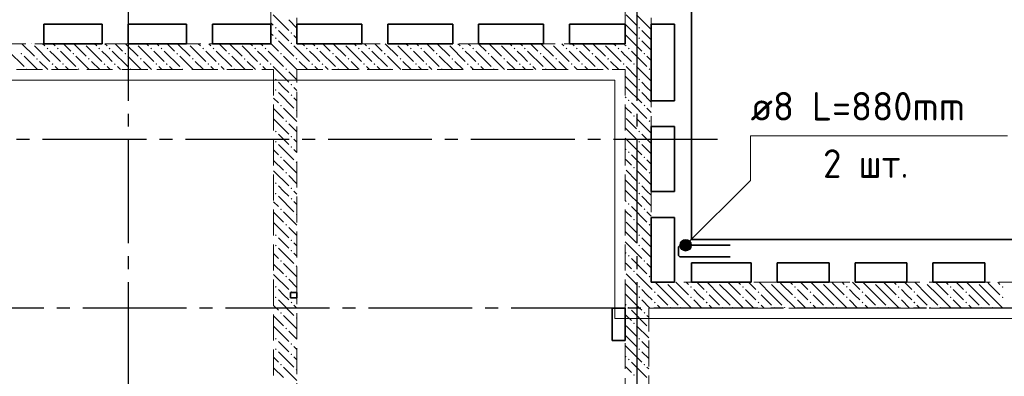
# Model space of a CAD drawing. Header units: millimetres. Extents: x 0 to 61017, y 0 to 42000.
# Tile 26 of 29: x 37924 to 45510, y 33773 to 36526. Entities that reach past the tile are written whole.
import ezdxf

# ---------------------------------------------------------------- set-up
doc = ezdxf.new("R2010")
doc.units = ezdxf.units.MM
doc.linetypes.add('______2', pattern=[270, 200, -70])
doc.linetypes.add('______5', pattern=[1100, 800, -100, 100, -100])
doc.layers.add('ЖБ Перекрытие верхний уровень', color=7, linetype='Continuous', lineweight=25, true_color=0xe0e0ff)
doc.layers.add('ЖБ Стена верхний уровень', color=7, linetype='Continuous', lineweight=25, true_color=0x006e00)
for name, color, linetype, lineweight in [('Обрамление П-обр. равн.', 7, 'Continuous', 25), ('Оси', 40, '______5', 18), ('Позиционная метка линия выноска', 7, 'Continuous', 13), ('Позиционная метка номер позиции', 7, 'Continuous', 13), ('Фиксатор', 7, 'Continuous', 25)]:
    doc.layers.add(name, color=color, linetype=linetype, lineweight=lineweight)
doc.styles.add('ISOCPEUR', font='txt')

msp = doc.modelspace()

# ---------------------------------------------------------------- hatches: boundary and pattern name
at = {"layer": 'ЖБ Стена верхний уровень', "linetype": 'Continuous', "lineweight": 18, "transparency": 33554687}
for points in [[(39890.5, 36463.1), (39896.9, 36469.6), (39903.4, 36463.1), (39896.9, 36456.6)], [(40010.4, 36423.1), (40016.9, 36429.6), (40023.4, 36423.1), (40016.9, 36416.6)], [(42690.5, 36463.1), (42696.9, 36469.6), (42703.4, 36463.1), (42696.9, 36456.6)], [(38020.3, 36340), (38016.9, 36336.6), (38013.6, 36340)], [(38420.3, 36340), (38416.9, 36336.6), (38413.6, 36340)], [(38820.3, 36340), (38816.9, 36336.6), (38813.6, 36340)], [(39220.3, 36340), (39216.9, 36336.6), (39213.6, 36340)], [(39620.3, 36340), (39616.9, 36336.6), (39613.6, 36340)], [(39890.5, 36383.1), (39896.9, 36389.6), (39903.4, 36383.1), (39896.9, 36376.6)], [(40010.4, 36343.1), (40016.9, 36349.6), (40023.4, 36343.1), (40020.3, 36340), (40013.6, 36340)], [(40020.3, 36340), (40016.9, 36336.6), (40013.6, 36340)], [(40420.3, 36340), (40416.9, 36336.6), (40413.6, 36340)], [(40820.3, 36340), (40816.9, 36336.6), (40813.6, 36340)], [(41220.3, 36340), (41216.9, 36336.6), (41213.6, 36340)], [(41620.3, 36340), (41616.9, 36336.6), (41613.6, 36340)], [(42020.3, 36340), (42016.9, 36336.6), (42013.6, 36340)], [(42420.3, 36340), (42416.9, 36336.6), (42413.6, 36340)], [(42690.5, 36383.1), (42696.9, 36389.6), (42703.4, 36383.1), (42696.9, 36376.6)], [(37930.5, 36263.1), (37937, 36269.6), (37943.5, 36263.1), (37937, 36256.6)], [(38130.5, 36303.1), (38137, 36309.6), (38143.5, 36303.1), (38137, 36296.6)], [(38210.4, 36303.1), (38216.9, 36309.6), (38223.4, 36303.1), (38216.9, 36296.6)], [(38330.5, 36263.1), (38337, 36269.6), (38343.5, 36263.1), (38337, 36256.6)], [(38530.5, 36303.1), (38537, 36309.6), (38543.5, 36303.1), (38537, 36296.6)], [(38610.4, 36303.1), (38616.9, 36309.6), (38623.4, 36303.1), (38616.9, 36296.6)], [(38730.5, 36263.1), (38737, 36269.6), (38743.5, 36263.1), (38737, 36256.6)], [(38930.5, 36303.1), (38937, 36309.6), (38943.5, 36303.1), (38937, 36296.6)], [(39010.4, 36303.1), (39016.9, 36309.6), (39023.4, 36303.1), (39016.9, 36296.6)], [(39130.5, 36263.1), (39137, 36269.6), (39143.5, 36263.1), (39137, 36256.6)], [(39330.5, 36303.1), (39337, 36309.6), (39343.5, 36303.1), (39337, 36296.6)], [(39410.4, 36303.1), (39416.9, 36309.6), (39423.4, 36303.1), (39416.9, 36296.6)], [(39530.5, 36263.1), (39537, 36269.6), (39543.5, 36263.1), (39537, 36256.6)], [(39730.5, 36303.1), (39737, 36309.6), (39743.5, 36303.1), (39737, 36296.6)], [(39810.4, 36303.1), (39816.9, 36309.6), (39823.4, 36303.1), (39816.9, 36296.6)], [(39930.5, 36263.1), (39937, 36269.6), (39943.5, 36263.1), (39937, 36256.6)], [(40130.5, 36303.1), (40137, 36309.6), (40143.5, 36303.1), (40137, 36296.6)], [(40210.4, 36303.1), (40216.9, 36309.6), (40223.4, 36303.1), (40216.9, 36296.6)], [(40330.5, 36263.1), (40337, 36269.6), (40343.5, 36263.1), (40337, 36256.6)], [(40530.5, 36303.1), (40537, 36309.6), (40543.5, 36303.1), (40537, 36296.6)], [(40610.4, 36303.1), (40616.9, 36309.6), (40623.4, 36303.1), (40616.9, 36296.6)], [(40730.5, 36263.1), (40737, 36269.6), (40743.5, 36263.1), (40737, 36256.6)], [(40930.5, 36303.1), (40937, 36309.6), (40943.5, 36303.1), (40937, 36296.6)], [(41010.4, 36303.1), (41016.9, 36309.6), (41023.4, 36303.1), (41016.9, 36296.6)], [(41130.5, 36263.1), (41137, 36269.6), (41143.5, 36263.1), (41137, 36256.6)], [(41330.5, 36303.1), (41337, 36309.6), (41343.5, 36303.1), (41337, 36296.6)], [(41410.4, 36303.1), (41416.9, 36309.6), (41423.4, 36303.1), (41416.9, 36296.6)], [(41530.5, 36263.1), (41537, 36269.6), (41543.5, 36263.1), (41537, 36256.6)], [(41730.5, 36303.1), (41737, 36309.6), (41743.5, 36303.1), (41737, 36296.6)], [(41810.4, 36303.1), (41816.9, 36309.6), (41823.4, 36303.1), (41816.9, 36296.6)], [(41930.5, 36263.1), (41937, 36269.6), (41943.5, 36263.1), (41937, 36256.6)], [(42130.5, 36303.1), (42137, 36309.6), (42143.5, 36303.1), (42137, 36296.6)], [(42210.4, 36303.1), (42216.9, 36309.6), (42223.4, 36303.1), (42216.9, 36296.6)], [(42330.5, 36263.1), (42337, 36269.6), (42343.5, 36263.1), (42337, 36256.6)], [(42530.5, 36303.1), (42537, 36309.6), (42543.5, 36303.1), (42537, 36296.6)], [(42610.4, 36303.1), (42616.9, 36309.6), (42623.4, 36303.1), (42616.9, 36296.6)], [(42730.5, 36263.1), (42737, 36269.6), (42743.5, 36263.1), (42737, 36256.6)], [(38050.5, 36223.1), (38057, 36229.6), (38063.5, 36223.1), (38057, 36216.6)], [(38170.5, 36183.1), (38177, 36189.6), (38183.4, 36183.1), (38177, 36176.6)], [(38250.5, 36183.1), (38257, 36189.6), (38263.5, 36183.1), (38257, 36176.6)], [(38450.5, 36223.1), (38457, 36229.6), (38463.5, 36223.1), (38457, 36216.6)], [(38570.5, 36183.1), (38577, 36189.6), (38583.4, 36183.1), (38577, 36176.6)], [(38650.5, 36183.1), (38657, 36189.6), (38663.5, 36183.1), (38657, 36176.6)], [(38850.5, 36223.1), (38857, 36229.6), (38863.5, 36223.1), (38857, 36216.6)], [(38970.5, 36183.1), (38977, 36189.6), (38983.4, 36183.1), (38977, 36176.6)], [(39050.5, 36183.1), (39057, 36189.6), (39063.5, 36183.1), (39057, 36176.6)], [(39250.5, 36223.1), (39257, 36229.6), (39263.5, 36223.1), (39257, 36216.6)], [(39370.5, 36183.1), (39377, 36189.6), (39383.4, 36183.1), (39377, 36176.6)], [(39450.5, 36183.1), (39457, 36189.6), (39463.5, 36183.1), (39457, 36176.6)], [(39650.5, 36223.1), (39657, 36229.6), (39663.5, 36223.1), (39657, 36216.6)], [(39770.5, 36183.1), (39777, 36189.6), (39783.4, 36183.1), (39777, 36176.6)], [(39850.5, 36183.1), (39857, 36189.6), (39863.5, 36183.1), (39857, 36176.6)], [(40050.5, 36223.1), (40057, 36229.6), (40063.5, 36223.1), (40057, 36216.6)], [(40170.5, 36183.1), (40177, 36189.6), (40183.4, 36183.1), (40177, 36176.6)], [(40250.5, 36183.1), (40257, 36189.6), (40263.5, 36183.1), (40257, 36176.6)], [(40450.5, 36223.1), (40457, 36229.6), (40463.5, 36223.1), (40457, 36216.6)], [(40570.5, 36183.1), (40577, 36189.6), (40583.4, 36183.1), (40577, 36176.6)], [(40650.5, 36183.1), (40657, 36189.6), (40663.5, 36183.1), (40657, 36176.6)], [(40850.5, 36223.1), (40857, 36229.6), (40863.5, 36223.1), (40857, 36216.6)], [(40970.5, 36183.1), (40977, 36189.6), (40983.4, 36183.1), (40977, 36176.6)], [(41050.5, 36183.1), (41057, 36189.6), (41063.5, 36183.1), (41057, 36176.6)], [(41250.5, 36223.1), (41257, 36229.6), (41263.5, 36223.1), (41257, 36216.6)], [(41370.5, 36183.1), (41377, 36189.6), (41383.4, 36183.1), (41377, 36176.6)], [(41450.5, 36183.1), (41457, 36189.6), (41463.5, 36183.1), (41457, 36176.6)], [(41650.5, 36223.1), (41657, 36229.6), (41663.5, 36223.1), (41657, 36216.6)], [(41770.5, 36183.1), (41777, 36189.6), (41783.4, 36183.1), (41777, 36176.6)], [(41850.5, 36183.1), (41857, 36189.6), (41863.5, 36183.1), (41857, 36176.6)], [(42050.5, 36223.1), (42057, 36229.6), (42063.5, 36223.1), (42057, 36216.6)], [(42170.5, 36183.1), (42177, 36189.6), (42183.4, 36183.1), (42177, 36176.6)], [(42250.5, 36183.1), (42257, 36189.6), (42263.5, 36183.1), (42257, 36176.6)], [(42450.5, 36223.1), (42457, 36229.6), (42463.5, 36223.1), (42457, 36216.6)], [(42570.5, 36183.1), (42577, 36189.6), (42583.4, 36183.1), (42577, 36176.6)], [(42650.5, 36183.1), (42657, 36189.6), (42663.5, 36183.1), (42657, 36176.6)], [(37970.5, 36143.1), (37977, 36149.6), (37983.4, 36143.1), (37980.3, 36140), (37973.6, 36140)], [(38370.5, 36143.1), (38377, 36149.6), (38383.4, 36143.1), (38380.3, 36140), (38373.6, 36140)], [(38770.5, 36143.1), (38777, 36149.6), (38783.4, 36143.1), (38780.3, 36140), (38773.6, 36140)], [(39170.5, 36143.1), (39177, 36149.6), (39183.4, 36143.1), (39180.3, 36140), (39173.6, 36140)], [(39570.5, 36143.1), (39577, 36149.6), (39583.4, 36143.1), (39580.3, 36140), (39573.6, 36140)], [(39970.5, 36143.1), (39977, 36149.6), (39983.4, 36143.1), (39980.3, 36140), (39973.6, 36140)], [(39980.3, 36140), (39977, 36136.6), (39973.6, 36140)], [(40370.5, 36143.1), (40377, 36149.6), (40383.4, 36143.1), (40380.3, 36140), (40373.6, 36140)], [(40770.5, 36143.1), (40777, 36149.6), (40783.4, 36143.1), (40780.3, 36140), (40773.6, 36140)], [(41170.5, 36143.1), (41177, 36149.6), (41183.4, 36143.1), (41180.3, 36140), (41173.6, 36140)], [(41570.5, 36143.1), (41577, 36149.6), (41583.4, 36143.1), (41580.3, 36140), (41573.6, 36140)], [(41970.5, 36143.1), (41977, 36149.6), (41983.4, 36143.1), (41980.3, 36140), (41973.6, 36140)], [(42370.5, 36143.1), (42377, 36149.6), (42383.4, 36143.1), (42380.3, 36140), (42373.6, 36140)], [(42770.5, 36143.1), (42777, 36149.6), (42783.4, 36143.1), (42777, 36136.6)], [(39890.5, 36063.1), (39896.9, 36069.6), (39903.4, 36063.1), (39896.9, 36056.6)], [(42690.5, 36063.1), (42696.9, 36069.6), (42703.4, 36063.1), (42696.9, 36056.6)], [(39890.5, 35983.1), (39896.9, 35989.6), (39903.4, 35983.1), (39896.9, 35976.6)], [(40010.4, 36023.1), (40016.9, 36029.6), (40023.4, 36023.1), (40016.9, 36016.6)], [(42690.5, 35983.1), (42696.9, 35989.6), (42703.4, 35983.1), (42696.9, 35976.6)], [(40010.4, 35943.1), (40016.9, 35949.6), (40023.4, 35943.1), (40016.9, 35936.6)], [(42610.4, 35903.1), (42616.9, 35909.6), (42623.4, 35903.1), (42616.9, 35896.6)], [(39930.5, 35863.1), (39937, 35869.6), (39943.5, 35863.1), (39937, 35856.6)], [(40050.5, 35823.1), (40057, 35829.6), (40060, 35826.6), (40060, 35819.7), (40057, 35816.6)], [(42730.5, 35863.1), (42737, 35869.6), (42743.5, 35863.1), (42737, 35856.6)], [(39970.5, 35743.1), (39977, 35749.6), (39983.4, 35743.1), (39977, 35736.6)], [(42650.5, 35783.1), (42657, 35789.6), (42663.5, 35783.1), (42657, 35776.6)], [(42770.5, 35743.1), (42777, 35749.6), (42783.4, 35743.1), (42777, 35736.6)], [(39890.5, 35663.1), (39896.9, 35669.6), (39903.4, 35663.1), (39896.9, 35656.6)], [(42690.5, 35663.1), (42696.9, 35669.6), (42703.4, 35663.1), (42696.9, 35656.6)], [(39890.5, 35583.1), (39896.9, 35589.6), (39903.4, 35583.1), (39896.9, 35576.6)], [(40010.4, 35623.1), (40016.9, 35629.6), (40023.4, 35623.1), (40016.9, 35616.6)], [(42690.5, 35583.1), (42696.9, 35589.6), (42703.4, 35583.1), (42696.9, 35576.6)], [(40010.4, 35543.1), (40016.9, 35549.6), (40023.4, 35543.1), (40016.9, 35536.6)], [(42610.4, 35503.1), (42616.9, 35509.6), (42623.4, 35503.1), (42616.9, 35496.6)], [(39930.5, 35463.1), (39937, 35469.6), (39943.5, 35463.1), (39937, 35456.6)], [(40050.5, 35423.1), (40057, 35429.6), (40060, 35426.6), (40060, 35419.7), (40057, 35416.6)], [(42730.5, 35463.1), (42737, 35469.6), (42743.5, 35463.1), (42737, 35456.6)], [(42650.5, 35383.1), (42657, 35389.6), (42663.5, 35383.1), (42657, 35376.6)], [(39970.5, 35343.1), (39977, 35349.6), (39983.4, 35343.1), (39977, 35336.6)], [(42770.5, 35343.1), (42777, 35349.6), (42783.4, 35343.1), (42777, 35336.6)], [(39890.5, 35263.1), (39896.9, 35269.6), (39903.4, 35263.1), (39896.9, 35256.6)], [(40010.4, 35223.1), (40016.9, 35229.6), (40023.4, 35223.1), (40016.9, 35216.6)], [(42690.5, 35263.1), (42696.9, 35269.6), (42703.4, 35263.1), (42696.9, 35256.6)], [(39890.5, 35183.1), (39896.9, 35189.6), (39903.4, 35183.1), (39896.9, 35176.6)], [(40010.4, 35143.1), (40016.9, 35149.6), (40023.4, 35143.1), (40016.9, 35136.6)], [(42690.5, 35183.1), (42696.9, 35189.6), (42703.4, 35183.1), (42696.9, 35176.6)], [(39930.5, 35063.1), (39937, 35069.6), (39943.5, 35063.1), (39937, 35056.6)], [(42610.4, 35103.1), (42616.9, 35109.6), (42623.4, 35103.1), (42616.9, 35096.6)], [(42730.5, 35063.1), (42737, 35069.6), (42743.5, 35063.1), (42737, 35056.6)], [(40050.5, 35023.1), (40057, 35029.6), (40060, 35026.6), (40060, 35019.7), (40057, 35016.6)], [(42650.5, 34983.1), (42657, 34989.6), (42663.5, 34983.1), (42657, 34976.6)], [(39970.5, 34943.1), (39977, 34949.6), (39983.4, 34943.1), (39977, 34936.6)], [(42770.5, 34943.1), (42777, 34949.6), (42783.4, 34943.1), (42777, 34936.6)], [(39890.5, 34863.1), (39896.9, 34869.6), (39903.4, 34863.1), (39896.9, 34856.6)], [(40010.4, 34823.1), (40016.9, 34829.6), (40023.4, 34823.1), (40016.9, 34816.6)], [(42690.5, 34863.1), (42696.9, 34869.6), (42703.4, 34863.1), (42696.9, 34856.6)], [(39890.5, 34783.1), (39896.9, 34789.6), (39903.4, 34783.1), (39896.9, 34776.6)], [(40010.4, 34743.1), (40016.9, 34749.6), (40023.4, 34743.1), (40016.9, 34736.6)], [(42690.5, 34783.1), (42696.9, 34789.6), (42703.4, 34783.1), (42696.9, 34776.6)], [(42610.4, 34703.1), (42616.9, 34709.6), (42623.4, 34703.1), (42616.9, 34696.6)], [(39930.5, 34663.1), (39937, 34669.6), (39943.5, 34663.1), (39937, 34656.6)], [(40050.5, 34623.1), (40057, 34629.6), (40060, 34626.6), (40060, 34619.7), (40057, 34616.6)], [(42730.5, 34663.1), (42737, 34669.6), (42743.5, 34663.1), (42737, 34656.6)], [(39970.5, 34543.1), (39977, 34549.6), (39983.4, 34543.1), (39977, 34536.6)], [(42650.5, 34583.1), (42657, 34589.6), (42663.5, 34583.1), (42657, 34576.6)], [(42770.5, 34543.1), (42777, 34549.6), (42783.4, 34543.1), (42777, 34536.6)], [(39890.5, 34463.1), (39896.9, 34469.6), (39903.4, 34463.1), (39896.9, 34456.6)], [(42690.5, 34463.1), (42696.9, 34469.6), (42703.4, 34463.1), (42696.9, 34456.6)], [(42900.3, 34500), (42896.9, 34496.6), (42893.6, 34500)], [(43090.5, 34463.1), (43096.9, 34469.6), (43103.4, 34463.1), (43096.9, 34456.6)], [(43300.3, 34500), (43296.9, 34496.6), (43293.6, 34500)], [(43490.5, 34463.1), (43496.9, 34469.6), (43503.4, 34463.1), (43496.9, 34456.6)], [(43700.3, 34500), (43696.9, 34496.6), (43693.6, 34500)], [(43890.4, 34463.1), (43896.9, 34469.6), (43903.4, 34463.1), (43896.9, 34456.6)], [(44100.3, 34500), (44096.9, 34496.6), (44093.6, 34500)], [(44290.4, 34463.1), (44296.9, 34469.6), (44303.4, 34463.1), (44296.9, 34456.6)], [(44500.3, 34500), (44496.9, 34496.6), (44493.6, 34500)], [(44690.4, 34463.1), (44696.9, 34469.6), (44703.4, 34463.1), (44696.9, 34456.6)], [(44900.3, 34500), (44896.9, 34496.6), (44893.6, 34500)], [(45090.4, 34463.1), (45096.9, 34469.6), (45103.4, 34463.1), (45096.9, 34456.6)], [(45300.3, 34500), (45296.9, 34496.6), (45293.6, 34500)], [(45490.4, 34463.1), (45496.9, 34469.6), (45503.4, 34463.1), (45496.9, 34456.6)], [(39890.5, 34383.1), (39896.9, 34389.6), (39903.4, 34383.1), (39896.9, 34376.6)], [(40010.4, 34423.1), (40016.9, 34429.6), (40023.4, 34423.1), (40020.3, 34420), (40013.6, 34420)], [(42690.5, 34383.1), (42696.9, 34389.6), (42703.4, 34383.1), (42696.9, 34376.6)], [(42810.4, 34423.1), (42816.9, 34429.6), (42823.4, 34423.1), (42816.9, 34416.6)], [(43090.5, 34383.1), (43096.9, 34389.6), (43103.4, 34383.1), (43096.9, 34376.6)], [(43210.4, 34423.1), (43216.9, 34429.6), (43223.4, 34423.1), (43216.9, 34416.6)], [(43490.5, 34383.1), (43496.9, 34389.6), (43503.4, 34383.1), (43496.9, 34376.6)], [(43610.4, 34423.1), (43616.9, 34429.6), (43623.4, 34423.1), (43616.9, 34416.6)], [(43890.4, 34383.1), (43896.9, 34389.6), (43903.4, 34383.1), (43896.9, 34376.6)], [(44010.4, 34423.1), (44016.9, 34429.6), (44023.4, 34423.1), (44016.9, 34416.6)], [(44290.4, 34383.1), (44296.9, 34389.6), (44303.4, 34383.1), (44296.9, 34376.6)], [(44410.4, 34423.1), (44416.9, 34429.6), (44423.4, 34423.1), (44416.9, 34416.6)], [(44690.4, 34383.1), (44696.9, 34389.6), (44703.4, 34383.1), (44696.9, 34376.6)], [(44810.4, 34423.1), (44816.9, 34429.6), (44823.4, 34423.1), (44816.9, 34416.6)], [(45090.4, 34383.1), (45096.9, 34389.6), (45103.4, 34383.1), (45096.9, 34376.6)], [(45210.4, 34423.1), (45216.9, 34429.6), (45223.4, 34423.1), (45216.9, 34416.6)], [(45490.4, 34383.1), (45496.9, 34389.6), (45503.4, 34383.1), (45496.9, 34376.6)], [(40010.4, 34343.1), (40016.9, 34349.6), (40023.4, 34343.1), (40016.9, 34336.6)], [(42610.4, 34303.1), (42616.9, 34309.6), (42623.4, 34303.1), (42620.3, 34300), (42613.6, 34300)], [(42620.3, 34300), (42616.9, 34296.6), (42613.6, 34300)], [(42810.4, 34343.1), (42816.9, 34349.6), (42823.4, 34343.1), (42816.9, 34336.6)], [(42930.5, 34303.1), (42937, 34309.6), (42943.5, 34303.1), (42940.3, 34300), (42933.6, 34300)], [(43010.4, 34303.1), (43016.9, 34309.6), (43023.4, 34303.1), (43020.3, 34300), (43013.6, 34300)], [(43210.4, 34343.1), (43216.9, 34349.6), (43223.4, 34343.1), (43216.9, 34336.6)], [(43330.5, 34303.1), (43337, 34309.6), (43343.5, 34303.1), (43340.3, 34300), (43333.6, 34300)], [(43410.4, 34303.1), (43416.9, 34309.6), (43423.4, 34303.1), (43420.3, 34300), (43413.6, 34300)], [(43610.4, 34343.1), (43616.9, 34349.6), (43623.4, 34343.1), (43616.9, 34336.6)], [(43730.5, 34303.1), (43737, 34309.6), (43743.5, 34303.1), (43740.3, 34300), (43733.6, 34300)], [(43810.4, 34303.1), (43816.9, 34309.6), (43823.4, 34303.1), (43820.3, 34300), (43813.6, 34300)], [(44010.4, 34343.1), (44016.9, 34349.6), (44023.4, 34343.1), (44016.9, 34336.6)], [(44130.5, 34303.1), (44137, 34309.6), (44143.5, 34303.1), (44140.3, 34300), (44133.6, 34300)], [(44210.4, 34303.1), (44216.9, 34309.6), (44223.4, 34303.1), (44220.3, 34300), (44213.6, 34300)], [(44410.4, 34343.1), (44416.9, 34349.6), (44423.4, 34343.1), (44416.9, 34336.6)], [(44530.5, 34303.1), (44537, 34309.6), (44543.5, 34303.1), (44540.3, 34300), (44533.6, 34300)], [(44610.4, 34303.1), (44616.9, 34309.6), (44623.4, 34303.1), (44620.3, 34300), (44613.6, 34300)], [(44810.4, 34343.1), (44816.9, 34349.6), (44823.4, 34343.1), (44816.9, 34336.6)], [(44930.5, 34303.1), (44937, 34309.6), (44943.5, 34303.1), (44940.3, 34300), (44933.6, 34300)], [(45010.4, 34303.1), (45016.9, 34309.6), (45023.4, 34303.1), (45020.3, 34300), (45013.6, 34300)], [(45210.4, 34343.1), (45216.9, 34349.6), (45223.4, 34343.1), (45216.9, 34336.6)], [(45330.5, 34303.1), (45337, 34309.6), (45343.5, 34303.1), (45340.3, 34300), (45333.6, 34300)], [(45410.4, 34303.1), (45416.9, 34309.6), (45423.4, 34303.1), (45420.3, 34300), (45413.6, 34300)], [(39930.5, 34263.1), (39937, 34269.6), (39943.5, 34263.1), (39937, 34256.6)], [(40050.5, 34223.1), (40057, 34229.6), (40060, 34226.6), (40060, 34219.7), (40057, 34216.6)], [(42730.5, 34263.1), (42737, 34269.6), (42743.5, 34263.1), (42737, 34256.6)], [(39970.5, 34143.1), (39977, 34149.6), (39983.4, 34143.1), (39977, 34136.6)], [(42650.5, 34183.1), (42657, 34189.6), (42663.5, 34183.1), (42657, 34176.6)], [(39890.5, 34063.1), (39896.9, 34069.6), (39903.4, 34063.1), (39896.9, 34056.6)], [(42690.5, 34063.1), (42696.9, 34069.6), (42703.4, 34063.1), (42696.9, 34056.6)], [(39890.5, 33983.1), (39896.9, 33989.6), (39903.4, 33983.1), (39896.9, 33976.6)], [(40010.4, 34023.1), (40016.9, 34029.6), (40023.4, 34023.1), (40016.9, 34016.6)], [(42690.5, 33983.1), (42696.9, 33989.6), (42703.4, 33983.1), (42696.9, 33976.6)], [(40010.4, 33943.1), (40016.9, 33949.6), (40023.4, 33943.1), (40016.9, 33936.6)], [(39930.5, 33863.1), (39937, 33869.6), (39943.5, 33863.1), (39937, 33856.6)], [(42610.4, 33903.1), (42616.9, 33909.6), (42623.4, 33903.1), (42616.9, 33896.6)], [(42730.5, 33863.1), (42737, 33869.6), (42743.5, 33863.1), (42737, 33856.6)], [(40050.5, 33823.1), (40057, 33829.6), (40060, 33826.6), (40060, 33819.7), (40057, 33816.6)], [(42650.5, 33783.1), (42657, 33789.6), (42663.5, 33783.1), (42657, 33776.6)]]:
    msp.add_hatch(color=7, dxfattribs=at).paths.add_polyline_path(points, flags=16)
at = {"layer": 'Позиционная метка номер позиции', "linetype": 'Continuous', "lineweight": 13, "transparency": 33554687}
for points in [[(43023.2, 34816.8), (43098.3, 34773.5), (43043.5, 34828.3)], [(43043.5, 34828.3), (43098.3, 34773.5), (43098.3, 34796.4)], [(43043.5, 34828.3), (43098.3, 34796.4), (43066.4, 34828.3)], [(43066.4, 34828.3), (43098.3, 34796.4), (43086.8, 34816.8)], [(43011.7, 34796.4), (43086.8, 34753.2), (43023.2, 34816.8)], [(43011.7, 34773.5), (43066.4, 34741.7), (43011.7, 34796.4)], [(43011.7, 34796.4), (43066.4, 34741.7), (43086.8, 34753.2)], [(43043.5, 34741.7), (43011.7, 34773.5), (43023.2, 34753.2)], [(43011.7, 34773.5), (43043.5, 34741.7), (43066.4, 34741.7)], [(43023.2, 34816.8), (43086.8, 34753.2), (43098.3, 34773.5)]]:
    msp.add_hatch(color=7, dxfattribs=at).paths.add_polyline_path(points)

# ---------------------------------------------------------------- linework, layer by layer
at = {"layer": 'ЖБ Перекрытие верхний уровень', "color": 7, "linetype": 'Continuous', "lineweight": 35, "transparency": 33554687}
for p, q in [((43100, 34830), (43100, 38800)), ((38110, 36340), (38110, 36490)), ((38110, 36490), (38560, 36490)), ((38560, 36490), (38560, 36340)), ((38760, 36340), (38760, 36490)), ((38760, 36490), (39210, 36490)), ((39210, 36490), (39210, 36340)), ((39410, 36340), (39410, 36490)), ((39410, 36490), (39860, 36490)), ((39860, 36490), (39860, 36340)), ((40060, 36340), (40060, 36490)), ((40060, 36490), (40560, 36490)), ((40560, 36490), (40560, 36340)), ((40760, 36340), (40760, 36490)), ((40760, 36490), (41260, 36490)), ((41260, 36490), (41260, 36340)), ((41460, 36340), (41460, 36490)), ((41460, 36490), (41960, 36490)), ((41960, 36490), (41960, 36340)), ((42160, 36340), (42160, 36490)), ((42160, 36490), (42590, 36490)), ((42590, 36490), (42590, 36340)), ((42790, 35900), (42790, 36490)), ((42790, 36490), (42970, 36490)), ((42970, 36490), (42970, 35900)), ((38560, 36340), (38110, 36340)), ((39210, 36340), (38760, 36340)), ((39860, 36340), (39410, 36340)), ((40560, 36340), (40060, 36340)), ((41260, 36340), (40760, 36340)), ((41960, 36340), (41460, 36340)), ((42590, 36340), (42160, 36340)), ((42970, 35900), (42790, 35900)), ((42790, 35700), (42970, 35700)), ((42790, 35200), (42790, 35700)), ((42970, 35700), (42970, 35200)), ((42970, 35200), (42790, 35200)), ((42790, 34500), (42790, 35000)), ((42790, 35000), (42970, 35000)), ((42970, 35000), (42970, 34500)), ((49710, 34830), (43100, 34830)), ((43100, 34500), (43100, 34650)), ((43100, 34650), (43560, 34650)), ((43560, 34650), (43560, 34500)), ((43760, 34500), (43760, 34650)), ((43760, 34650), (44160, 34650)), ((44160, 34650), (44160, 34500)), ((44360, 34500), (44360, 34650)), ((44360, 34650), (44760, 34650)), ((44760, 34650), (44760, 34500)), ((44960, 34500), (44960, 34650)), ((44960, 34650), (45360, 34650)), ((45360, 34650), (45360, 34500)), ((42970, 34500), (42790, 34500)), ((43560, 34500), (43100, 34500)), ((44160, 34500), (43760, 34500)), ((44760, 34500), (44360, 34500)), ((45360, 34500), (44960, 34500)), ((40060, 34420), (40010, 34420)), ((40010, 34420), (40010, 34380)), ((40010, 34380), (40060, 34380)), ((40060, 34380), (40060, 34420)), ((42590, 34300), (42490, 34300)), ((42490, 34300), (42490, 34050)), ((42590, 34050), (42590, 34300)), ((42490, 34050), (42590, 34050))]:
    msp.add_line(p, q, dxfattribs=at)
at = {"layer": 'ЖБ Стена верхний уровень', "color": 251, "linetype": '______2', "lineweight": 13, "true_color": 0x656565, "transparency": 33554687}
for p, q in [((39860, 38800), (39860, 36340)), ((40060, 36340), (40060, 38800)), ((42590, 38800), (42590, 36340)), ((42790, 36340), (42790, 38800)), ((39860, 36340), (34930, 36340)), ((42590, 36340), (40060, 36340)), ((42790, 34500), (42790, 36340)), ((34930, 36140), (39880, 36140)), ((39880, 36140), (39880, 33520)), ((40060, 36140), (42590, 36140)), ((40060, 34420), (40060, 36140)), ((42590, 36140), (42590, 34500)), ((42590, 34500), (42590, 34300)), ((49180, 34500), (42790, 34500)), ((40060, 34420), (40010, 34420)), ((40010, 34420), (40010, 34380)), ((40010, 34380), (40060, 34380)), ((40060, 33520), (40060, 34380)), ((42590, 34300), (42590, 29400)), ((42770, 34300), (49180, 34300)), ((42770, 28720), (42770, 34300))]:
    msp.add_line(p, q, dxfattribs=at)
at = {"layer": 'ЖБ Стена верхний уровень', "color": 9, "linetype": 'Continuous', "lineweight": 18, "true_color": 0xc7c7c7, "transparency": 33554687}
for p, q in [((39860, 36500.1), (39877, 36483.1)), ((39877, 36563.1), (39996.9, 36443.1)), ((40060, 36460.1), (39996.9, 36523.1)), ((42596.9, 36563.1), (42677, 36483.1)), ((42677, 36563.1), (42790, 36450.1)), ((39860, 36420.1), (39877, 36403.1)), ((39957, 36403.1), (39916.9, 36443.1)), ((42596.9, 36483.1), (42590, 36490.1)), ((42596.9, 36483.1), (42677, 36403.1)), ((42757, 36403.1), (42716.9, 36443.1)), ((37940.1, 36340), (38037, 36243.1)), ((38100.1, 36340), (38116.9, 36323.1)), ((38180.1, 36340), (38196.9, 36323.1)), ((38260.1, 36340), (38316.9, 36283.1)), ((38340.1, 36340), (38437, 36243.1)), ((38500.1, 36340), (38516.9, 36323.1)), ((38580.1, 36340), (38596.9, 36323.1)), ((38660.1, 36340), (38716.9, 36283.1)), ((38740.1, 36340), (38837, 36243.1)), ((38900.1, 36340), (38916.9, 36323.1)), ((38980.1, 36340), (38996.9, 36323.1)), ((39060.1, 36340), (39116.9, 36283.1)), ((39140.1, 36340), (39237, 36243.1)), ((39300.1, 36340), (39316.9, 36323.1)), ((39380.1, 36340), (39396.9, 36323.1)), ((39460.1, 36340), (39516.9, 36283.1)), ((39540.1, 36340), (39637, 36243.1)), ((39700.1, 36340), (39716.9, 36323.1)), ((39780.1, 36340), (39796.9, 36323.1)), ((39860, 36340.1), (39860.1, 36340)), ((39860.1, 36340), (39916.9, 36283.1)), ((39916.9, 36363.1), (39940.1, 36340)), ((39940.1, 36340), (40037, 36243.1)), ((39996.9, 36363.1), (39957, 36403.1)), ((40037, 36403.1), (40060, 36380.1)), ((40100.1, 36340), (40116.9, 36323.1)), ((40180.1, 36340), (40196.9, 36323.1)), ((40260.1, 36340), (40316.9, 36283.1)), ((40340.1, 36340), (40437, 36243.1)), ((40500.1, 36340), (40516.9, 36323.1)), ((40580.1, 36340), (40596.9, 36323.1)), ((40660.1, 36340), (40716.9, 36283.1)), ((40740.1, 36340), (40837, 36243.1)), ((40900.1, 36340), (40916.9, 36323.1)), ((40980.1, 36340), (40996.9, 36323.1)), ((41060.1, 36340), (41116.9, 36283.1)), ((41140.1, 36340), (41237, 36243.1)), ((41300.1, 36340), (41316.9, 36323.1)), ((41380.1, 36340), (41396.9, 36323.1)), ((41460.1, 36340), (41516.9, 36283.1)), ((41540.1, 36340), (41637, 36243.1)), ((41700.1, 36340), (41716.9, 36323.1)), ((41780.1, 36340), (41796.9, 36323.1)), ((41860.1, 36340), (41916.9, 36283.1)), ((41940.1, 36340), (42037, 36243.1)), ((42100.1, 36340), (42116.9, 36323.1)), ((42180.1, 36340), (42196.9, 36323.1)), ((42260.1, 36340), (42316.9, 36283.1)), ((42340.1, 36340), (42437, 36243.1)), ((42500.1, 36340), (42516.9, 36323.1)), ((42580.1, 36340), (42590, 36330.1)), ((42590, 36410.1), (42596.9, 36403.1)), ((42596.9, 36403.1), (42660.1, 36340)), ((42660.1, 36340), (42716.9, 36283.1)), ((42716.9, 36363.1), (42740.1, 36340)), ((42740.1, 36340), (42790, 36290.1)), ((42790, 36370.1), (42757, 36403.1)), ((37837, 36283.1), (37957, 36163.1)), ((38037, 36323.1), (38157, 36203.1)), ((38196.9, 36243.1), (38157, 36283.1)), ((38237, 36283.1), (38357, 36163.1)), ((38437, 36323.1), (38557, 36203.1)), ((38596.9, 36243.1), (38557, 36283.1)), ((38637, 36283.1), (38757, 36163.1)), ((38837, 36323.1), (38957, 36203.1)), ((38996.9, 36243.1), (38957, 36283.1)), ((39037, 36283.1), (39157, 36163.1)), ((39237, 36323.1), (39357, 36203.1)), ((39396.9, 36243.1), (39357, 36283.1)), ((39437, 36283.1), (39557, 36163.1)), ((39637, 36323.1), (39757, 36203.1)), ((39796.9, 36243.1), (39757, 36283.1)), ((39837, 36283.1), (39957, 36163.1)), ((40037, 36323.1), (40157, 36203.1)), ((40196.9, 36243.1), (40157, 36283.1)), ((40237, 36283.1), (40357, 36163.1)), ((40437, 36323.1), (40557, 36203.1)), ((40596.9, 36243.1), (40557, 36283.1)), ((40637, 36283.1), (40757, 36163.1)), ((40837, 36323.1), (40957, 36203.1)), ((40996.9, 36243.1), (40957, 36283.1)), ((41037, 36283.1), (41157, 36163.1)), ((41237, 36323.1), (41357, 36203.1)), ((41396.9, 36243.1), (41357, 36283.1)), ((41437, 36283.1), (41557, 36163.1)), ((41637, 36323.1), (41757, 36203.1)), ((41796.9, 36243.1), (41757, 36283.1)), ((41837, 36283.1), (41957, 36163.1)), ((42037, 36323.1), (42157, 36203.1)), ((42196.9, 36243.1), (42157, 36283.1)), ((42237, 36283.1), (42357, 36163.1)), ((42437, 36323.1), (42557, 36203.1)), ((42590, 36250.1), (42557, 36283.1)), ((42590, 36330.1), (42596.9, 36323.1)), ((42637, 36283.1), (42757, 36163.1)), ((37957, 36243.1), (38060.1, 36140)), ((38140.1, 36140), (38077, 36203.1)), ((38237, 36203.1), (38196.9, 36243.1)), ((38357, 36243.1), (38460.1, 36140)), ((38540.1, 36140), (38477, 36203.1)), ((38637, 36203.1), (38596.9, 36243.1)), ((38757, 36243.1), (38860.1, 36140)), ((38940.1, 36140), (38877, 36203.1)), ((39037, 36203.1), (38996.9, 36243.1)), ((39157, 36243.1), (39260.1, 36140)), ((39340.1, 36140), (39277, 36203.1)), ((39437, 36203.1), (39396.9, 36243.1)), ((39557, 36243.1), (39660.1, 36140)), ((39740.1, 36140), (39677, 36203.1)), ((39837, 36203.1), (39796.9, 36243.1)), ((39957, 36243.1), (40060.1, 36140)), ((40140.1, 36140), (40077, 36203.1)), ((40237, 36203.1), (40196.9, 36243.1)), ((40357, 36243.1), (40460.1, 36140)), ((40540.1, 36140), (40477, 36203.1)), ((40637, 36203.1), (40596.9, 36243.1)), ((40757, 36243.1), (40860.1, 36140)), ((40940.1, 36140), (40877, 36203.1)), ((41037, 36203.1), (40996.9, 36243.1)), ((41157, 36243.1), (41260.1, 36140)), ((41340.1, 36140), (41277, 36203.1)), ((41437, 36203.1), (41396.9, 36243.1)), ((41557, 36243.1), (41660.1, 36140)), ((41740.1, 36140), (41677, 36203.1)), ((41837, 36203.1), (41796.9, 36243.1)), ((41957, 36243.1), (42060.1, 36140)), ((42140.1, 36140), (42077, 36203.1)), ((42237, 36203.1), (42196.9, 36243.1)), ((42357, 36243.1), (42460.1, 36140)), ((42540.1, 36140), (42477, 36203.1)), ((42596.9, 36243.1), (42590, 36250.1)), ((42637, 36203.1), (42596.9, 36243.1)), ((42757, 36243.1), (42790, 36210.1)), ((38196.9, 36163.1), (38220.1, 36140)), ((38277, 36163.1), (38300.1, 36140)), ((38596.9, 36163.1), (38620.1, 36140)), ((38677, 36163.1), (38700.1, 36140)), ((38996.9, 36163.1), (39020.1, 36140)), ((39077, 36163.1), (39100.1, 36140)), ((39396.9, 36163.1), (39420.1, 36140)), ((39477, 36163.1), (39500.1, 36140)), ((39796.9, 36163.1), (39820.1, 36140)), ((39877, 36163.1), (39900.1, 36140)), ((39900.1, 36140), (39996.9, 36043.1)), ((40060, 36060.1), (39996.9, 36123.1)), ((40196.9, 36163.1), (40220.1, 36140)), ((40277, 36163.1), (40300.1, 36140)), ((40596.9, 36163.1), (40620.1, 36140)), ((40677, 36163.1), (40700.1, 36140)), ((40996.9, 36163.1), (41020.1, 36140)), ((41077, 36163.1), (41100.1, 36140)), ((41396.9, 36163.1), (41420.1, 36140)), ((41477, 36163.1), (41500.1, 36140)), ((41796.9, 36163.1), (41820.1, 36140)), ((41877, 36163.1), (41900.1, 36140)), ((42196.9, 36163.1), (42220.1, 36140)), ((42277, 36163.1), (42300.1, 36140)), ((42596.9, 36163.1), (42677, 36083.1)), ((42677, 36163.1), (42790, 36050.1)), ((39957, 36003.1), (39916.9, 36043.1)), ((42596.9, 36083.1), (42590, 36090.1)), ((42596.9, 36083.1), (42677, 36003.1)), ((42757, 36003.1), (42716.9, 36043.1)), ((39916.9, 35963.1), (40037, 35843.1)), ((39996.9, 35963.1), (39957, 36003.1)), ((40037, 36003.1), (40060, 35980.1)), ((42590, 36010.1), (42596.9, 36003.1)), ((42596.9, 36003.1), (42716.9, 35883.1)), ((42716.9, 35963.1), (42790, 35890.1)), ((42790, 35970.1), (42757, 36003.1)), ((39880, 35920.1), (39916.9, 35883.1)), ((40037, 35923.1), (40060, 35900.1)), ((42590, 35930.1), (42596.9, 35923.1)), ((39880, 35840.1), (39957, 35763.1)), ((39957, 35843.1), (40060, 35740.1)), ((42596.9, 35843.1), (42590, 35850.1)), ((42637, 35803.1), (42596.9, 35843.1)), ((42637, 35883.1), (42757, 35763.1)), ((42757, 35843.1), (42790, 35810.1)), ((39880, 35760.1), (39996.9, 35643.1)), ((42596.9, 35763.1), (42677, 35683.1)), ((42677, 35763.1), (42790, 35650.1)), ((40060, 35660.1), (39996.9, 35723.1)), ((42596.9, 35683.1), (42590, 35690.1)), ((42596.9, 35683.1), (42677, 35603.1)), ((39957, 35603.1), (39916.9, 35643.1)), ((39996.9, 35563.1), (39957, 35603.1)), ((40037, 35603.1), (40060, 35580.1)), ((42590, 35610.1), (42596.9, 35603.1)), ((42596.9, 35603.1), (42716.9, 35483.1)), ((42757, 35603.1), (42716.9, 35643.1)), ((42790, 35570.1), (42757, 35603.1)), ((39880, 35520.1), (39916.9, 35483.1)), ((39916.9, 35563.1), (40037, 35443.1)), ((40037, 35523.1), (40060, 35500.1)), ((42590, 35530.1), (42596.9, 35523.1)), ((42716.9, 35563.1), (42790, 35490.1)), ((39880, 35440.1), (39957, 35363.1)), ((39957, 35443.1), (40060, 35340.1)), ((42596.9, 35443.1), (42590, 35450.1)), ((42637, 35403.1), (42596.9, 35443.1)), ((42637, 35483.1), (42757, 35363.1)), ((42757, 35443.1), (42790, 35410.1)), ((39880, 35360.1), (39996.9, 35243.1)), ((42596.9, 35363.1), (42677, 35283.1)), ((42677, 35363.1), (42790, 35250.1)), ((40060, 35260.1), (39996.9, 35323.1)), ((42596.9, 35283.1), (42590, 35290.1)), ((42596.9, 35283.1), (42677, 35203.1)), ((39957, 35203.1), (39916.9, 35243.1)), ((39996.9, 35163.1), (39957, 35203.1)), ((40037, 35203.1), (40060, 35180.1)), ((42590, 35210.1), (42596.9, 35203.1)), ((42596.9, 35203.1), (42716.9, 35083.1)), ((42757, 35203.1), (42716.9, 35243.1)), ((42790, 35170.1), (42757, 35203.1)), ((39916.9, 35163.1), (40037, 35043.1)), ((42590, 35130.1), (42596.9, 35123.1)), ((42716.9, 35163.1), (42790, 35090.1)), ((39880, 35120.1), (39916.9, 35083.1)), ((40037, 35123.1), (40060, 35100.1)), ((42596.9, 35043.1), (42590, 35050.1)), ((42637, 35083.1), (42757, 34963.1)), ((39880, 35040.1), (39957, 34963.1)), ((39957, 35043.1), (40060, 34940.1)), ((42637, 35003.1), (42596.9, 35043.1)), ((42757, 35043.1), (42790, 35010.1)), ((39880, 34960.1), (39996.9, 34843.1)), ((40060, 34860.1), (39996.9, 34923.1)), ((42596.9, 34963.1), (42677, 34883.1)), ((42677, 34963.1), (42790, 34850.1)), ((39957, 34803.1), (39916.9, 34843.1)), ((42596.9, 34883.1), (42590, 34890.1)), ((42596.9, 34883.1), (42677, 34803.1)), ((42757, 34803.1), (42716.9, 34843.1)), ((39916.9, 34763.1), (40037, 34643.1)), ((39996.9, 34763.1), (39957, 34803.1)), ((40037, 34803.1), (40060, 34780.1)), ((42590, 34810.1), (42596.9, 34803.1)), ((42596.9, 34803.1), (42716.9, 34683.1)), ((42716.9, 34763.1), (42790, 34690.1)), ((42790, 34770.1), (42757, 34803.1)), ((39880, 34720.1), (39916.9, 34683.1)), ((40037, 34723.1), (40060, 34700.1)), ((42590, 34730.1), (42596.9, 34723.1)), ((42637, 34683.1), (42757, 34563.1)), ((39880, 34640.1), (39957, 34563.1)), ((39957, 34643.1), (40060, 34540.1)), ((42596.9, 34643.1), (42590, 34650.1)), ((42637, 34603.1), (42596.9, 34643.1)), ((42757, 34643.1), (42790, 34610.1)), ((39880, 34560.1), (39996.9, 34443.1)), ((40060, 34460.1), (39996.9, 34523.1)), ((42596.9, 34563.1), (42660.1, 34500)), ((42677, 34563.1), (42740.1, 34500)), ((39957, 34403.1), (39916.9, 34443.1)), ((42596.9, 34483.1), (42590, 34490.1)), ((42596.9, 34483.1), (42677, 34403.1)), ((42660.1, 34500), (42677, 34483.1)), ((42757, 34403.1), (42716.9, 34443.1)), ((42740.1, 34500), (42796.9, 34443.1)), ((42916.9, 34403.1), (42820.1, 34500)), ((42916.9, 34483.1), (42996.9, 34403.1)), ((42996.9, 34483.1), (42980.1, 34500)), ((42996.9, 34483.1), (43077, 34403.1)), ((43060.1, 34500), (43077, 34483.1)), ((43157, 34403.1), (43116.9, 34443.1)), ((43140.1, 34500), (43196.9, 34443.1)), ((43316.9, 34403.1), (43220.1, 34500)), ((43316.9, 34483.1), (43396.9, 34403.1)), ((43396.9, 34483.1), (43380.1, 34500)), ((43396.9, 34483.1), (43477, 34403.1)), ((43460.1, 34500), (43477, 34483.1)), ((43557, 34403.1), (43516.9, 34443.1)), ((43540.1, 34500), (43596.9, 34443.1)), ((43716.9, 34403.1), (43620.1, 34500)), ((43716.9, 34483.1), (43796.9, 34403.1)), ((43796.9, 34483.1), (43780.1, 34500)), ((43796.9, 34483.1), (43877, 34403.1)), ((43860.1, 34500), (43877, 34483.1)), ((43957, 34403.1), (43916.9, 34443.1)), ((43940.1, 34500), (43996.9, 34443.1)), ((44116.9, 34403.1), (44020.1, 34500)), ((44116.9, 34483.1), (44196.9, 34403.1)), ((44196.9, 34483.1), (44180.1, 34500)), ((44196.9, 34483.1), (44277, 34403.1)), ((44260.1, 34500), (44277, 34483.1)), ((44357, 34403.1), (44316.9, 34443.1)), ((44340.1, 34500), (44396.9, 34443.1)), ((44516.9, 34403.1), (44420.1, 34500)), ((44516.9, 34483.1), (44596.9, 34403.1)), ((44596.9, 34483.1), (44580.1, 34500)), ((44596.9, 34483.1), (44677, 34403.1)), ((44660.1, 34500), (44677, 34483.1)), ((44757, 34403.1), (44716.9, 34443.1)), ((44740.1, 34500), (44796.9, 34443.1)), ((44916.9, 34403.1), (44820.1, 34500)), ((44916.9, 34483.1), (44996.9, 34403.1)), ((44996.9, 34483.1), (44980.1, 34500)), ((44996.9, 34483.1), (45077, 34403.1)), ((45060.1, 34500), (45077, 34483.1)), ((45157, 34403.1), (45116.9, 34443.1)), ((45140.1, 34500), (45196.9, 34443.1)), ((45316.9, 34403.1), (45220.1, 34500)), ((45316.9, 34483.1), (45396.9, 34403.1)), ((45396.9, 34483.1), (45380.1, 34500)), ((45396.9, 34483.1), (45477, 34403.1)), ((45460.1, 34500), (45477, 34483.1)), ((39996.9, 34363.1), (39957, 34403.1)), ((42590, 34410.1), (42596.9, 34403.1)), ((42596.9, 34403.1), (42700.1, 34300)), ((42796.9, 34363.1), (42757, 34403.1)), ((42837, 34403.1), (42916.9, 34323.1)), ((42916.9, 34403.1), (42996.9, 34323.1)), ((42996.9, 34403.1), (43100.1, 34300)), ((43196.9, 34363.1), (43157, 34403.1)), ((43237, 34403.1), (43316.9, 34323.1)), ((43316.9, 34403.1), (43396.9, 34323.1)), ((43396.9, 34403.1), (43500.1, 34300)), ((43596.9, 34363.1), (43557, 34403.1)), ((43637, 34403.1), (43716.9, 34323.1)), ((43716.9, 34403.1), (43796.9, 34323.1)), ((43796.9, 34403.1), (43900.1, 34300)), ((43996.9, 34363.1), (43957, 34403.1)), ((44037, 34403.1), (44116.9, 34323.1)), ((44116.9, 34403.1), (44196.9, 34323.1)), ((44196.9, 34403.1), (44300.1, 34300)), ((44396.9, 34363.1), (44357, 34403.1)), ((44437, 34403.1), (44516.9, 34323.1)), ((44516.9, 34403.1), (44596.9, 34323.1)), ((44596.9, 34403.1), (44700.1, 34300)), ((44796.9, 34363.1), (44757, 34403.1)), ((44837, 34403.1), (44916.9, 34323.1)), ((44916.9, 34403.1), (44996.9, 34323.1)), ((44996.9, 34403.1), (45100.1, 34300)), ((45196.9, 34363.1), (45157, 34403.1)), ((45237, 34403.1), (45316.9, 34323.1)), ((45316.9, 34403.1), (45396.9, 34323.1)), ((45396.9, 34403.1), (45500.1, 34300)), ((39880, 34320.1), (39916.9, 34283.1)), ((39916.9, 34363.1), (40037, 34243.1)), ((40037, 34323.1), (40060, 34300.1)), ((42590, 34330.1), (42596.9, 34323.1)), ((42700.1, 34300), (42716.9, 34283.1)), ((42716.9, 34363.1), (42780.1, 34300)), ((42837, 34323.1), (42860.1, 34300)), ((43116.9, 34363.1), (43180.1, 34300)), ((43237, 34323.1), (43260.1, 34300)), ((43516.9, 34363.1), (43580.1, 34300)), ((43637, 34323.1), (43660.1, 34300)), ((43916.9, 34363.1), (43980.1, 34300)), ((44037, 34323.1), (44060.1, 34300)), ((44316.9, 34363.1), (44380.1, 34300)), ((44437, 34323.1), (44460.1, 34300)), ((44716.9, 34363.1), (44780.1, 34300)), ((44837, 34323.1), (44860.1, 34300)), ((45116.9, 34363.1), (45180.1, 34300)), ((45237, 34323.1), (45260.1, 34300)), ((39880, 34240.1), (39957, 34163.1)), ((39957, 34243.1), (40060, 34140.1)), ((42596.9, 34243.1), (42590, 34250.1)), ((42637, 34203.1), (42596.9, 34243.1)), ((42637, 34283.1), (42757, 34163.1)), ((42757, 34243.1), (42770, 34230.1)), ((39880, 34160.1), (39996.9, 34043.1)), ((42596.9, 34163.1), (42677, 34083.1)), ((42677, 34163.1), (42770, 34070.1)), ((40060, 34060.1), (39996.9, 34123.1)), ((42596.9, 34083.1), (42590, 34090.1)), ((42596.9, 34083.1), (42677, 34003.1)), ((39957, 34003.1), (39916.9, 34043.1)), ((39996.9, 33963.1), (39957, 34003.1)), ((40037, 34003.1), (40060, 33980.1)), ((42590, 34010.1), (42596.9, 34003.1)), ((42596.9, 34003.1), (42716.9, 33883.1)), ((42757, 34003.1), (42716.9, 34043.1)), ((42770, 33990.1), (42757, 34003.1)), ((39880, 33920.1), (39916.9, 33883.1)), ((39916.9, 33963.1), (40037, 33843.1)), ((40037, 33923.1), (40060, 33900.1)), ((42590, 33930.1), (42596.9, 33923.1)), ((42716.9, 33963.1), (42770, 33910.1)), ((39880, 33840.1), (39957, 33763.1)), ((39957, 33843.1), (40060, 33740.1)), ((42596.9, 33843.1), (42590, 33850.1)), ((42637, 33803.1), (42596.9, 33843.1)), ((42637, 33883.1), (42757, 33763.1)), ((42757, 33843.1), (42770, 33830.1))]:
    msp.add_line(p, q, dxfattribs=at)
at = {"layer": 'Обрамление П-обр. равн.', "color": 7, "linetype": 'Continuous', "lineweight": 35, "transparency": 33554687}
msp.add_lwpolyline([(43399, 34695), (43018.1, 34695), (43014.6, 34695.5), (43010.9, 34696.7), (43007.6, 34698.6), (43004.9, 34700.9), (43002.6, 34703.6), (43000.7, 34706.9), (42999.5, 34710.6), (42999, 34714.1), (42999, 34765.9), (42999.5, 34769.4), (43000.7, 34773.1), (43002.6, 34776.4), (43004.9, 34779.1), (43007.6, 34781.4), (43010.9, 34783.3), (43014.6, 34784.5), (43018.1, 34785), (43399, 34785)], dxfattribs=at)
at = {"layer": 'Оси', "color": 8, "linetype": '______5', "lineweight": -3, "transparency": 33554687}
for p, q in [((38760, 38900), (38760, 16970)), ((42680, 38900), (42680, 16970)), ((43300, 35600), (4600, 35600)), ((50210, 34300), (4600, 34300)), ((50210, 34300), (4600, 34300))]:
    msp.add_line(p, q, dxfattribs=at)
at = {"layer": 'Позиционная метка линия выноска', "color": 251, "linetype": 'Continuous', "lineweight": 13, "true_color": 0x494949, "transparency": 33554687}
msp.add_lwpolyline([(7380, 21450), (7380, 27479.9), (7740, 27479.9), (7740, 28539.8), (7380, 28539.8), (7380, 34220), (13970, 34220), (13970, 36060), (21470, 36060), (21470, 34220), (35010, 34220), (35010, 36060), (42510, 36060), (42510, 34220), (49330, 34220)], dxfattribs=at)
at = {"layer": 'Позиционная метка номер позиции', "color": 7, "linetype": 'Continuous', "lineweight": 13, "transparency": 33554687}
for p, q in [((43023.2, 34816.8), (43023.2, 34816.8)), ((43023.2, 34753.2), (43023.2, 34753.2)), ((43086.8, 34816.8), (43086.8, 34816.8)), ((43086.8, 34753.2), (43086.8, 34753.2))]:
    msp.add_line(p, q, dxfattribs=at)
msp.add_lwpolyline([(43055, 34785), (43555, 35285), (43555, 35630), (45535, 35630)], dxfattribs=at)
msp.add_circle((43055, 34785), 45, dxfattribs=at)

# ---------------------------------------------------------------- texts
at = {"layer": 'Обрамление П-обр. равн.', "color": 7, "linetype": 'Continuous', "lineweight": 13, "transparency": 33554687, "insert": (43555, 35747.3), "char_height": 220, "width": 1888.528, "attachment_point": 7, "style": 'ISOCPEUR'}
msp.add_mtext('\\W0.98;ø8 L=880mm ', dxfattribs=at)
at = {"layer": 'Фиксатор', "color": 7, "linetype": 'Continuous', "lineweight": 25, "transparency": 33554687, "insert": (44113.6, 35305), "char_height": 220, "width": 851.609, "attachment_point": 7, "style": 'ISOCPEUR'}
msp.add_mtext('\\W0.94;2 шт.', dxfattribs=at)

doc.saveas('drawing.dxf')
